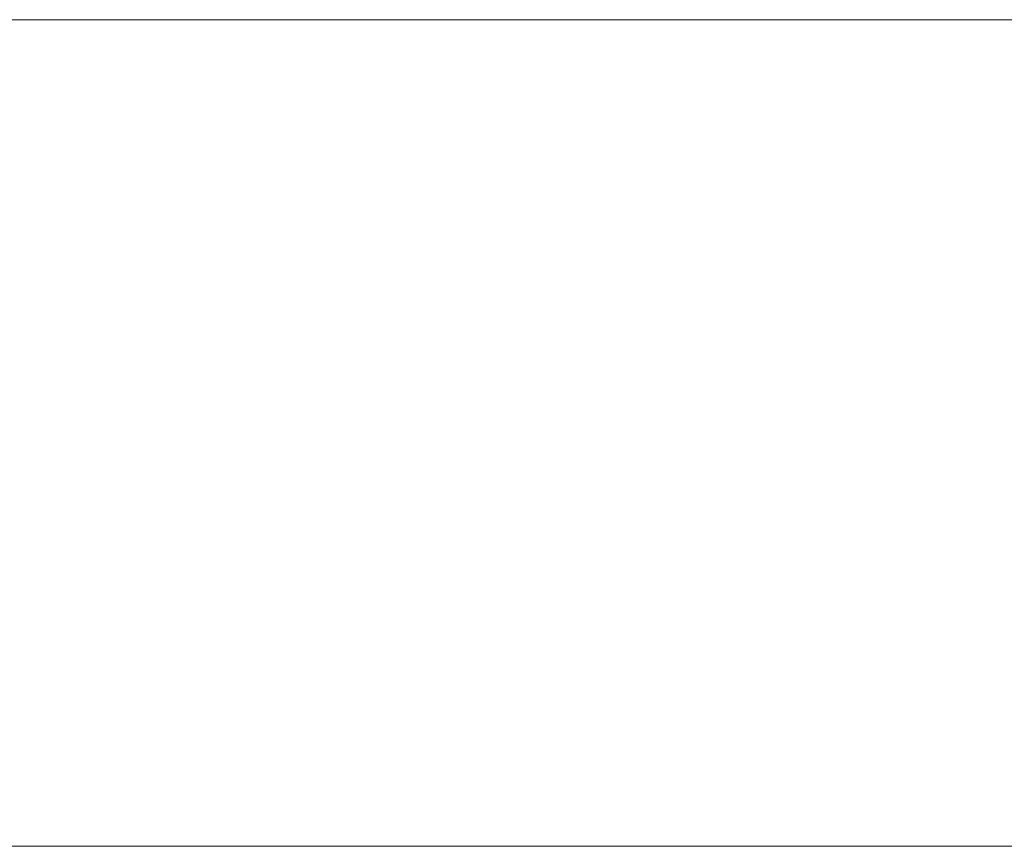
# Model space of a CAD drawing. Header units: centimetres. Extents: x -26.3 to 27.5, y 4.2 to 67.9.
# Tile 230 of 256: x -8.3 to -6.1, y 6 to 7.9. Entities that reach past the tile are written whole.
import ezdxf

# ---------------------------------------------------------------- set-up
doc = ezdxf.new("R2010")
doc.units = ezdxf.units.CM
doc.header["$LTSCALE"] = 2.54
doc.layers.add('Lucido design-1', color=7, linetype='Continuous')

# ---------------------------------------------------------------- blocks, each defined once
blk = doc.blocks.new('Gruppo-3-1')
at = {"color": 94, "linetype": 'Continuous', "lineweight": 9}
for points in [[(-26.32, 7.9002, -1142.1142), (27.48, 7.9002, -1142.1142), (27.48, 7.9002, -1177.8142), (-26.32, 7.9002, -1177.8142)], [(27.48, 7.9002, -1177.8142), (27.48, 6.0002, -1177.8142), (-26.32, 6.0002, -1177.8142), (-26.32, 7.9002, -1177.8142)], [(-26.32, 7.9002, -1142.1142), (-26.32, 6.0002, -1142.1142), (27.48, 6.0002, -1142.1142), (27.48, 7.9002, -1142.1142)], [(-26.32, 7.9002, -1106.0142), (27.48, 7.9002, -1106.0142), (27.48, 7.9002, -1141.7142), (-26.32, 7.9002, -1141.7142)], [(27.48, 7.9002, -1141.7142), (27.48, 6.0002, -1141.7142), (-26.32, 6.0002, -1141.7142), (-26.32, 7.9002, -1141.7142)], [(-26.32, 7.9002, -1106.0142), (-26.32, 6.0002, -1106.0142), (27.48, 6.0002, -1106.0142), (27.48, 7.9002, -1106.0142)], [(-26.32, 6.0002, -1142.1142), (27.48, 6.0002, -1142.1142), (27.48, 6.0002, -1177.8142), (-26.32, 6.0002, -1177.8142)], [(-26.32, 6.0002, -1106.0142), (27.48, 6.0002, -1106.0142), (27.48, 6.0002, -1141.7142), (-26.32, 6.0002, -1141.7142)]]:
    blk.add_3dface(points, dxfattribs=at)

msp = doc.modelspace()

# ---------------------------------------------------------------- block references
at = {"layer": 'Lucido design-1', "color": 7}
msp.add_blockref('Gruppo-3-1', (0, 0), dxfattribs=at)

doc.saveas('drawing.dxf')
